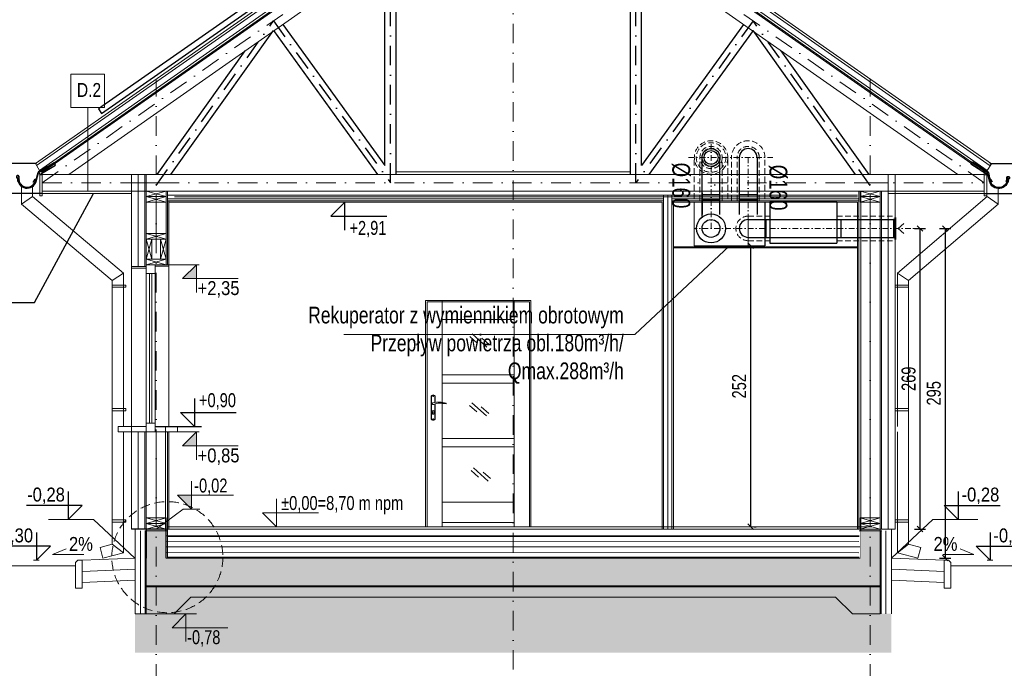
# Model space of a CAD drawing. Header units: inches. Extents: x 67073 to 287261, y -76160 to 48412.
# Tile 110 of 117: x 89901 to 90784, y -41883 to -41302. Entities that reach past the tile are written whole.
import ezdxf
from ezdxf.enums import TextEntityAlignment as Align
from ezdxf.lldxf.tags import DXFTag

# ---------------------------------------------------------------- set-up
doc = ezdxf.new("R2010")
doc.units = ezdxf.units.IN
doc.header["$MEASUREMENT"] = 0
for name, pattern in [('DASHDOT', [1, 0.5, -0.25, 0, -0.25]), ('DASHED', [0.75, 0.5, -0.25]), ('HIDDEN', [0.375, 0.25, -0.125]), ('PHANTOM', [12.7, 6.35, -1.27, 1.27, -1.27, 1.27, -1.27])]:
    doc.linetypes.add(name, pattern=pattern)
for name, color, linetype, lineweight in [('## 05 PODGRZEWACZ', 1, 'SOLID', 30), ('## 08 CENTRALA REKUP', 204, 'Continuous', 25), ('## 08 WENTYL IZOLACJA', 4, 'DASHED', 18), ('p-- ocieplenie-w.zew', 77, 'Continuous', 0), ('p-- przekrój-drew', 3, 'Continuous', 20), ('p--koty wyso-konstr', 1, 'Continuous', 9), ('p--osie konstr', 1, 'DASHDOT', 15), ('p--przekrój-cienki', 70, 'HIDDEN', 5), ('p--przekrój-okna', 131, 'Continuous', 0), ('p--płyta GK', 2, 'Continuous', 0), ('p--zero budynku', 1, 'Continuous', 9)]:
    doc.layers.add(name, color=color, linetype=linetype, lineweight=lineweight)
for name, color, linetype in [('## 08 czerpnia', 3, 'Continuous'), ('## 08 Nawiew', 1, 'Continuous'), ('## 08 Wywiew opis', 5, 'Continuous'), ('p-- ocieplenie w.wew.', 53, 'Continuous'), ('p--elewacja cienka', 251, 'Continuous'), ('p--koty wysok.', 7, 'Continuous'), ('p--opisy konstrukcji', 64, 'Continuous'), ('p--spadki terenu', 141, 'Continuous'), ('p--symbole ścian', 53, 'Continuous'), ('p--więźba-ukryta', 7, 'Continuous')]:
    doc.layers.add(name, color=color, linetype=linetype)
doc.styles.add('1-50', font='arial.ttf', dxfattribs={"width": 0.75, "height": 12.5})
doc.styles.get("Standard").update_dxf_attribs({"font": 'ARIAL.TTF', "width": 0.75})
doc.styles.add('STYL-1', font='Arial Narrow.ttf', dxfattribs={"width": 0.75})
doc.linetypes.add('BATTING', pattern='A,0.0001,-0.1,[134,ltypeshp.shx,S=0.1,R=0,X=-0.1,Y=0],-0.2,[134,ltypeshp.shx,S=0.1,R=180,X=0.1,Y=0],-0.1', length=0.4001)
doc.linetypes.add('LINIA17', pattern='A,1e-05,[146,RODZLIN.shx,S=0.03819,R=0,X=0,Y=-0.13482],-1.52796', length=1.52797)
tags = doc.linetypes.add('SOLID', pattern=[10, 10, 0]).pattern_tags.tags
tags[6:7] = [DXFTag(74, 4), DXFTag(75, 0), DXFTag(340, '0'), DXFTag(46, 0.0), DXFTag(50, 0.0), DXFTag(44, 0.0), DXFTag(45, 0.0)]
tags[4:5] = [DXFTag(74, 4), DXFTag(75, 0), DXFTag(340, '0'), DXFTag(46, 0.0), DXFTag(50, 0.0), DXFTag(44, 0.0), DXFTag(45, 0.0)]
doc.linetypes.add('Teren', pattern='A,1e-06,[1,GRUNT.shx,S=0.01,R=0,X=-0.0001,Y=0],-2', length=2.000001)
doc.dimstyles.new('1-50', dxfattribs={"dimtxt": 12.5, "dimasz": 5, "dimexe": 5, "dimexo": 5, "dimgap": 0.09, "dimtad": 0, "dimdsep": 46, "dimtxsty": '1-50', "dimblk": 'OBLIQUE', "dimcen": 0.09, "dimadec": 0, "dimazin": 0, "dimtfac": 1, "dimtdec": 4, "dimtix": 1, "dimtofl": 0, "dimtmove": 0, "dimatfit": 3, "dimldrblk": 'OBLIQUE', "dimfxl": 5, "dimfxlon": 1, "dimtvp": 0.8, "dimtolj": 1, "dimtzin": 0, "dimarcsym": 0})

# ---------------------------------------------------------------- blocks, each defined once
blk = doc.blocks.new('kota wykoń')
for p, q in [((0, 25), (0, 0)), ((0, 0), (-12.5, 12.5)), ((-12.5, 12.5), (37.5, 12.5))]:
    blk.add_line(p, q)
at = {"lineweight": 0}
blk.add_line((-2.5, 0), (2.5, 0), dxfattribs=at)
blk = doc.blocks.new('kota wys.-konstr.')
blk.add_hatch(color=256).paths.add_polyline_path([(0, 0), (0, 12.5), (-12.5, 12.5)])
for p, q in [((0, 25), (0, 0)), ((0, 0), (-12.5, 12.5)), ((-12.5, 12.5), (37.5, 12.5))]:
    blk.add_line(p, q)
at = {"lineweight": 0}
blk.add_line((-2.5, 0), (2.5, 0), dxfattribs=at)
blk = doc.blocks.new('rynna-45')
for p, q in [((-1.41, -1.32), (-11.79, -11.71)), ((-0.91, -1.82), (-1.41, -1.32)), ((-11.96, -12.39), (-11.96, -20.3)), ((-11.26, -20.3), (-11.26, -12.39)), ((-27.37, -21.82), (-28.05, -21.98))]:
    blk.add_line(p, q)
blk.add_lwpolyline([(-9.87, -13.4), (1.77, -1.77), (0, 0), (-1.32, -1.32), (-0.86, -1.78), (-11.15, -12.06)], close=True)
for points in [[(-25.96, -23.48), (-26.71, -22.03), (-27.29, -19.9, 0.048174), (-27.44, -19.76, 0.04778), (-27.61, -19.64, 0.061445), (-27.88, -19.54, 0.046774), (-28.23, -19.48, 0.062395), (-28.55, -19.51, 0.054375), (-28.9, -19.61, 0.084239), (-29.19, -19.8, 0.085036), (-29.41, -20.08, 0.101297), (-29.51, -20.44, 0.076993), (-29.48, -20.9, 0.05766), (-29.34, -21.29, 0.100713), (-29.16, -21.53, 0.059375), (-28.9, -21.71, 0.062153), (-28.6, -21.82, 0.022296), (-28.27, -21.88, 0.087626), (-27.16, -24.64, 0.087626)], [(-27.36, -20.29, 0.064523), (-27.39, -20.13, 0.095497), (-27.45, -20.03, 0.048174), (-27.57, -19.91, 0.04778), (-27.71, -19.82, 0.061445), (-27.93, -19.73, 0.046774), (-28.24, -19.68, 0.062395), (-28.52, -19.7, 0.054375), (-28.82, -19.79, 0.084239), (-29.06, -19.95, 0.085036), (-29.23, -20.17, 0.101297), (-29.31, -20.46, 0.076993), (-29.29, -20.85, 0.05766), (-29.16, -21.2, 0.100713), (-29.03, -21.37, 0.059375), (-28.8, -21.53, 0.062153), (-28.55, -21.62, 0.022296), (-28.24, -21.68, 0.044622), (-28.08, -21.69, 0.01753), (-27.83, -21.67, 0.028001), (-27.68, -21.65, 0.010456), (-27.62, -21.63, 0.061145), (-27.61, -21.63, 0.070187), (-27.6, -21.62, 0.023834), (-27.57, -21.6, 0.045803), (-27.53, -21.54, 0.11654), (-27.53, -21.51, 0.003679), (-27.52, -21.49, 0.000362), (-27.52, -21.34, 0.000966), (-27.52, -21.25, 0.000732), (-27.52, -21.13)], [(-13.76, -21.76, -0.126579), (-12.97, -18.87, -0.092779), (-12.67, -18.6, -0.008851), (-12.57, -18.54, -0.06923), (-12.5, -18.52, -0.078464), (-12.39, -18.51, -0.069961), (-12.28, -18.54, -0.062579), (-12.19, -18.58, -0.09361), (-12.12, -18.66, -0.080703), (-12.07, -18.77, -0.004766), (-12.06, -18.8), (-12.06, -20.29, -0.072114), (-12.45, -22.47)], [(-12.16, -20.29, 0.010987), (-12.15, -19.9, 0.020209), (-12.16, -19.69, 0.003793), (-12.21, -19.15, 0.012684), (-12.23, -18.99, 0.02716), (-12.26, -18.82, 0.080703), (-12.29, -18.77, 0.09361), (-12.31, -18.75, 0.062579), (-12.35, -18.72, 0.069961), (-12.41, -18.71, 0.078464), (-12.46, -18.71, 0.06923), (-12.47, -18.72, 0.008851), (-12.56, -18.77, 0.092779), (-12.82, -18.99, 0.08666), (-12.98, -19.3)]]:
    blk.add_lwpolyline(points, format="xyb")
for centre, radius, start, end in [((-10.76, -12.39), 1.2, 115, 180), ((-10.76, -12.39), 0.5, 115, 180), ((-19.76, -20.06), 8.5, 193.03158, 358.38358), ((-19.76, -20.06), 7.8, 193.03261, 358.23719), ((-19.76, -20.06), 7.6, 181.76281, 358.23719)]:
    blk.add_arc(centre, radius, start, end)
blk = doc.blocks.new('_OBLIQUE')
at = {"color": 0, "linetype": 'ByBlock', "lineweight": -2}
for p, q in [((-0.5, -0.5), (0.5, 0.5)), ((0, 0), (0, 0))]:
    blk.add_line(p, q, dxfattribs=at)
blk = doc.blocks.new('*D1734')
at = {"layer": '## 08 CENTRALA REKUP', "color": 0, "linetype": 'Continuous', "lineweight": -2}
for p, q in [((90725.71, -41488.91), (90735.71, -41488.91)), ((90730.71, -41488.91), (90730.71, -41784.31)), ((90725.71, -41784.31), (90735.71, -41784.31))]:
    blk.add_line(p, q, dxfattribs=at)
at = {"layer": 'Defpoints', "color": 0}
for p in [(90686.28, -41488.91), (90682.65, -41784.31), (90730.71, -41784.31)]:
    blk.add_point(p, dxfattribs=at)
at = {"layer": '## 08 CENTRALA REKUP', "color": 0, "lineweight": -2, "xscale": 5, "yscale": 5, "zscale": 5}
for p, rotation in [((90730.71, -41488.91), 90), ((90730.71, -41784.31), 270)]:
    blk.add_blockref('_OBLIQUE', p, dxfattribs=dict(at, rotation=rotation))
at = {"layer": '## 08 CENTRALA REKUP', "color": 0, "linetype": 'Continuous', "lineweight": 18, "insert": (90720.5, -41636.61), "char_height": 12.5, "attachment_point": 5, "rotation": 90, "style": '1-50'}
blk.add_mtext('\\A1;295', dxfattribs=at)
blk = doc.blocks.new('*D1735')
at = {"layer": '## 08 CENTRALA REKUP', "color": 0, "linetype": 'Continuous', "lineweight": -2}
for p, q in [((90703.15, -41488.9), (90713.15, -41488.9)), ((90708.15, -41758.31), (90708.15, -41488.9)), ((90703.15, -41758.31), (90713.15, -41758.31))]:
    blk.add_line(p, q, dxfattribs=at)
at = {"layer": 'Defpoints', "color": 0}
for p in [(90686.98, -41488.9), (90708.15, -41488.9), (90663.53, -41758.31)]:
    blk.add_point(p, dxfattribs=at)
at = {"layer": '## 08 CENTRALA REKUP', "color": 0, "lineweight": -2, "xscale": 5, "yscale": 5, "zscale": 5}
for p, rotation in [((90708.15, -41488.9), 90), ((90708.15, -41758.31), 270)]:
    blk.add_blockref('_OBLIQUE', p, dxfattribs=dict(at, rotation=rotation))
at = {"layer": '## 08 CENTRALA REKUP', "color": 0, "linetype": 'Continuous', "lineweight": 18, "insert": (90697.94, -41623.61), "char_height": 12.5, "attachment_point": 5, "rotation": 90, "style": '1-50'}
blk.add_mtext('\\A1;269', dxfattribs=at)
blk = doc.blocks.new('*D1736')
at = {"layer": '## 08 CENTRALA REKUP', "color": 0, "linetype": 'Continuous', "lineweight": -2}
for p, q in [((90556.27, -41504.31), (90556.27, -41756.31)), ((90559.1, -41504.31), (90561.27, -41504.31)), ((90559.1, -41756.31), (90561.27, -41756.31))]:
    blk.add_line(p, q, dxfattribs=at)
at = {"layer": 'Defpoints', "color": 0}
for p in [(90554.1, -41504.31), (90554.1, -41756.31), (90556.27, -41756.31)]:
    blk.add_point(p, dxfattribs=at)
at = {"layer": '## 08 CENTRALA REKUP', "color": 0, "lineweight": -2, "xscale": 5, "yscale": 5, "zscale": 5}
for p, rotation in [((90556.27, -41504.31), 90), ((90556.27, -41756.31), 270)]:
    blk.add_blockref('_OBLIQUE', p, dxfattribs=dict(at, rotation=rotation))
at = {"layer": '## 08 CENTRALA REKUP', "color": 0, "linetype": 'Continuous', "lineweight": 18, "insert": (90546.06, -41630.31), "char_height": 12.5, "attachment_point": 5, "rotation": 90, "style": '1-50'}
blk.add_mtext('\\A1;252', dxfattribs=at)

msp = doc.modelspace()

# ---------------------------------------------------------------- hatches: boundary and pattern name
at = {"linetype": 'Continuous', "lineweight": 5}
h = msp.add_hatch(dxfattribs=at)
h.set_pattern_fill('02-TYNK ZAPRAWA', color=251, scale=10, style=0)
h.set_pattern_definition([(10, (40762.26, -25114.637), (-0.285407, 30.412473), [0, -10]), (12, (40765.26, -25119.637), (-3.302908, 29.968163), [0, -10]), (-3, (40758.26, -25121.637), (6.563226, 29.697206), [0, -15]), (-82, (40759.26, -25120.137), (41.559146, -8.29683), [0, -5]), (23, (40758.26, -25121.137), (6.688163, 35.429768), [0, -8]), (58, (40756.26, -25123.637), (37.630472, -5.826453), [0, -6]), (79, (40756.26, -25117.637), (-36.947797, 14.31294), [0, -9]), (40, (40762.26, -25114.637), (-28.30916, 41.51616), [0, -10]), (92, (40765.26, -25119.637), (-40.080332, 1.602193), [0, -10]), (-43, (40758.26, -25121.64), (51.39665, 47.78477), [0, -15]), (-12, (40759.26, -25120.137), (19.931417, 26.433664), [0, -5]), (63, (40758.26, -25121.137), (-16.75938, 30.985855), [0, -9]), (6, (40756.261, -25123.637), (15.492735, -3.9019435), [0, -6]), (138, (40756.26, -25117.637), (-37.989413, -31.73018), [0, -43]), (82, (40762.26, -25114.637), (-29.012177, 9.126533), [1, -10]), (-12, (40765.26, -25119.637), (9.171794, 28.720693), [1, -10]), (37, (40758.26, -25121.637), (-14.061273, 26.96814), [1, -15]), (-102, (40759.26, -25120.137), (36.21514, -22.010534), [1, -5]), (103, (40758.26, -25121.137), (-33.730123, 12.73887), [1, -8]), (-19, (40756.26, -25123.637), (2.787893, -37.976672), [1, -6]), (9, (40756.26, -25117.637), (0.812874, 39.614887), [1, -9]), (-92, (40762.26, -25114.637), (49.795044, -6.74193), [1, -10]), (-62, (40765.26, -25119.637), (36.726318, 16.13002), [1, -10]), (143, (40758.26, -25121.64), (-46.12023, -52.89541), [1, -15]), (112, (40759.26, -25120.137), (-33.060008, 1.742376), [1, -5]), (-53, (40758.26, -25121.137), (35.19673, 1.479925), [1, -9]), (126, (40756.261, -25123.637), (-4.3671853, 15.3680738), [1, -6]), (38, (40756.26, -25117.637), (-24.651337, 42.922157), [1, -43]), (82, (40762.36, -25114.637), (-29.012177, 9.126533), [1, -10]), (-12, (40765.36, -25119.637), (9.171794, 28.720693), [1, -10]), (37, (40758.36, -25121.637), (-14.061273, 26.96814), [1, -15]), (-102, (40759.36, -25120.137), (36.21514, -22.010534), [1, -5]), (103, (40758.36, -25121.137), (-33.730123, 12.73887), [1, -8]), (-19, (40756.16, -25123.637), (2.787893, -37.976672), [1, -6]), (9, (40756.16, -25117.637), (0.812874, 39.614887), [1, -9]), (-92, (40762.36, -25114.637), (49.795044, -6.74193), [1, -10]), (-62, (40765.36, -25119.637), (36.726318, 16.13002), [1, -10]), (143, (40758.36, -25121.64), (-46.12023, -52.89541), [1, -15]), (112, (40759.36, -25120.137), (-33.060008, 1.742376), [1, -5]), (-53, (40758.36, -25121.137), (35.19673, 1.479925), [1, -9]), (126, (40756.161, -25123.637), (-4.3671853, 15.3680738), [1, -6]), (38, (40756.16, -25117.637), (-24.651337, 42.922157), [1, -43])])
h.paths.add_polyline_path([(90632.528, -41819.314), (90647.528, -41834.314), (90682.528, -41834.314), (90682.528, -41869.314), (90004.529, -41869.314), (90004.529, -41834.314), (90039.528, -41834.314), (90054.528, -41819.314)])
at = {"layer": 'p--przekrój-cienki'}
h = msp.add_hatch(dxfattribs=at)
h.set_pattern_fill('ANSI33', color=251, scale=30, style=0)
h.set_pattern_definition([(45, (15460.756, -12237.376), (-5.30330086, 5.30330086), []), (45, (15466.059, -12237.376), (-5.30330086, 5.30330086), [3.75, -1.875])])
h.paths.add_polyline_path([(90032.529, -41784.314), (90032.529, -41758.314), (90014.529, -41758.314), (90014.529, -41809.314), (90672.529, -41809.314), (90672.529, -41758.314), (90654.529, -41758.314), (90654.529, -41784.314)])
at = {"layer": 'p--przekrój-cienki', "linetype": 'Continuous', "lineweight": 5}
h = msp.add_hatch(dxfattribs=at)
h.set_pattern_fill('03-BETON', color=251, scale=10, style=0)
h.set_pattern_definition([(135, (40833.8547, -24769.348), (-5.30330086, -1.76776695), [1.5, -2, 1.5])])
edge = h.paths.add_edge_path()
edge.add_line((90054.529, -41819.314), (90632.529, -41819.314))
edge.add_line((90672.529, -41834.314), (90647.529, -41834.314))
edge.add_line((90647.529, -41834.314), (90632.529, -41819.314))
edge.add_line((90039.529, -41834.314), (90014.529, -41834.314))
edge.add_line((90014.529, -41834.314), (90014.529, -41809.314))
edge.add_line((90014.529, -41809.314), (90672.529, -41809.314))
edge.add_line((90672.529, -41809.314), (90672.529, -41834.314))
edge.add_line((90672.529, -41834.314), (90647.529, -41834.314))
edge.add_line((90014.529, -41834.314), (90039.529, -41834.314))
edge.add_line((90039.529, -41834.314), (90054.529, -41819.314))

# ---------------------------------------------------------------- linework, layer by layer
at = {"layer": '## 05 PODGRZEWACZ', "lineweight": 15}
for p in [(90537.254, -41504.314), (90191.684, -41583.766)]:
    msp.add_line(p, (90452.624, -41583.766), dxfattribs=at)
at = {"layer": '## 08 CENTRALA REKUP', "color": 5, "linetype": 'Continuous', "lineweight": 30}
for p, q in [((90546.105, -41425.23), (90546.105, -41476.314)), ((90562.105, -41425.23), (90562.105, -41476.314)), ((90546.105, -41458.314), (90562.105, -41458.314)), ((90546.105, -41462.814), (90562.105, -41462.814))]:
    msp.add_line(p, q, dxfattribs=at)
at = {"layer": '## 08 CENTRALA REKUP', "linetype": 'Continuous', "lineweight": 18}
for p, q in [((90524.156, -41449.27), (90524.156, -41450.62)), ((90505.604, -41465.314), (90505.604, -41504.314)), ((90568.904, -41465.314), (90505.604, -41465.314)), ((90568.904, -41465.314), (90568.904, -41477.904)), ((90554.104, -41488.814), (90554.104, -41476.314)), ((90554.104, -41476.314), (90554.104, -41504.314)), ((90568.904, -41504.314), (90505.604, -41504.314)), ((90568.904, -41499.902), (90568.904, -41504.314)), ((90505.604, -41505.314), (90487.079, -41505.314)), ((90487.079, -41505.314), (90652.079, -41505.314)), ((90487.079, -41505.326), (90652.079, -41505.326)), ((90487.079, -41506.326), (90652.079, -41506.326))]:
    msp.add_line(p, q, dxfattribs=at)
at = {"layer": '## 08 CENTRALA REKUP', "linetype": 'ByBlock', "lineweight": 20}
msp.add_line((90652.082, -41623.496), (90652.077, -41683.996), dxfattribs=at)
at = {"layer": '## 08 CENTRALA REKUP', "color": 5, "linetype": 'Continuous', "lineweight": 30}
msp.add_arc((90554.105, -41425.23), 8, 0, 180, dxfattribs=at)
at = {"layer": '## 08 czerpnia', "color": 202, "linetype": 'DASHDOT', "lineweight": 15, "ltscale": 10}
msp.add_line((90520.854, -41478.529), (90520.854, -41457.029), dxfattribs=at)
at = {"layer": '## 08 czerpnia', "color": 202, "lineweight": 30}
for p, q in [((90573.604, -41464.904), (90573.604, -41501.902)), ((90573.604, -41464.904), (90633.604, -41464.904)), ((90633.604, -41464.904), (90633.604, -41501.904)), ((90554.104, -41480.904), (90637.104, -41480.904)), ((90570.104, -41496.902), (90570.104, -41480.904)), ((90637.104, -41480.904), (90637.104, -41496.905)), ((90637.104, -41480.904), (90685.229, -41480.904)), ((90684.284, -41480.868), (90684.284, -41496.936)), ((90685.458, -41480.876), (90684.284, -41480.876)), ((90685.229, -41480.868), (90685.229, -41496.936)), ((90685.458, -41479.126), (90685.458, -41498.686)), ((90685.458, -41479.126), (90686.284, -41479.126)), ((90686.284, -41479.126), (90686.284, -41498.686)), ((90554.104, -41496.902), (90637.104, -41496.905)), ((90573.604, -41501.902), (90633.604, -41501.904)), ((90573.604, -41501.902), (90633.604, -41501.904)), ((90637.104, -41496.905), (90685.229, -41496.905)), ((90685.458, -41496.936), (90684.284, -41496.936)), ((90685.458, -41498.686), (90686.284, -41498.686))]:
    msp.add_line(p, q, dxfattribs=at)
at = {"layer": '## 08 czerpnia', "color": 202, "linetype": 'Continuous', "lineweight": 5}
for q in [(90693.499, -41484.381), (90693.499, -41493.421)]:
    msp.add_line((90688.477, -41488.901), q, dxfattribs=at)
at = {"layer": '## 08 czerpnia', "lineweight": 30}
for radius in [13, 8]:
    msp.add_circle((90520.854, -41488.814), radius, dxfattribs=at)
at = {"layer": '## 08 czerpnia', "color": 202, "lineweight": 30}
msp.add_arc((90554.104, -41488.814), 8, 90, 270, dxfattribs=at)
at = {"layer": '## 08 Nawiew', "color": 250, "linetype": 'DASHDOT', "lineweight": 15, "ltscale": 10}
for p, q in [((90520.854, -41488.814), (90520.854, -41412.089)), ((90576.318, -41425.23), (90499.811, -41425.23)), ((90554.105, -41425.23), (90554.105, -41479.529)), ((90568.904, -41488.814), (90505.604, -41488.814)), ((90573.604, -41488.902), (90712.272, -41488.902))]:
    msp.add_line(p, q, dxfattribs=at)
at = {"layer": '## 08 Nawiew', "lineweight": 30}
for p, q in [((90512.854, -41478.029), (90512.854, -41425.23)), ((90528.854, -41476.314), (90528.854, -41425.23)), ((90512.854, -41457.029), (90512.854, -41476.314)), ((90512.854, -41458.314), (90528.854, -41458.314)), ((90512.854, -41462.814), (90528.854, -41462.814))]:
    msp.add_line(p, q, dxfattribs=at)
at = {"layer": '## 08 Nawiew', "color": 1, "linetype": 'DASHDOT', "lineweight": 15, "ltscale": 10}
msp.add_lwpolyline([(90520.854, -41477.029), (90520.854, -41477.529)], dxfattribs=at)
at = {"layer": '## 08 Nawiew', "lineweight": 30}
for radius in [8, 6.25]:
    msp.add_circle((90520.854, -41425.23), radius, dxfattribs=at)
at = {"layer": '## 08 WENTYL IZOLACJA', "color": 4, "lineweight": 5, "ltscale": 10}
for p, q in [((90505.854, -41462.264), (90505.854, -41425.23)), ((90535.854, -41462.264), (90535.854, -41425.23)), ((90539.105, -41464.064), (90539.105, -41425.23)), ((90569.105, -41462.264), (90569.105, -41425.23)), ((90554.104, -41477.904), (90573.604, -41477.904)), ((90633.604, -41477.904), (90685.229, -41477.904)), ((90554.104, -41499.902), (90573.604, -41499.902)), ((90633.604, -41499.905), (90685.229, -41499.905))]:
    msp.add_line(p, q, dxfattribs=at)
at = {"layer": '## 08 WENTYL IZOLACJA', "color": 6, "lineweight": 5, "ltscale": 10}
for p, q in [((90510.854, -41464.064), (90510.854, -41425.23)), ((90530.854, -41464.064), (90530.854, -41425.23)), ((90544.105, -41464.064), (90544.105, -41425.23)), ((90564.105, -41464.064), (90564.105, -41425.23))]:
    msp.add_line(p, q, dxfattribs=at)
at = {"layer": '## 08 WENTYL IZOLACJA', "color": 4, "lineweight": 5, "ltscale": 10}
for radius in [15, 13.25]:
    msp.add_circle((90520.854, -41425.23), radius, dxfattribs=at)
at = {"layer": '## 08 WENTYL IZOLACJA', "color": 6, "lineweight": 5, "ltscale": 10}
for radius in [10, 8.25]:
    msp.add_circle((90520.854, -41425.23), radius, dxfattribs=at)
at = {"layer": '## 08 WENTYL IZOLACJA', "color": 4, "lineweight": 5, "ltscale": 10}
for centre, radius, start, end in [((90554.105, -41425.23), 15, 0, 180), ((90554.104, -41488.814), 11, 90, 270)]:
    msp.add_arc(centre, radius, start, end, dxfattribs=at)
at = {"layer": '## 08 WENTYL IZOLACJA', "color": 6, "lineweight": 5, "ltscale": 10}
msp.add_arc((90554.105, -41425.23), 10, 0, 180, dxfattribs=at)
at = {"color": 192, "lineweight": 25}
for p, q in [((90568.904, -41465.314), (90568.904, -41504.314)), ((90568.904, -41465.314), (90568.904, -41477.904)), ((90568.904, -41499.902), (90568.904, -41504.314))]:
    msp.add_line(p, q, dxfattribs=at)
at = {"color": 251}
msp.add_line((90014.529, -41758.314), (90001.279, -41758.314), dxfattribs=at)
at = {"color": 251, "linetype": 'Continuous', "lineweight": 5}
msp.add_line((90014.529, -41809.314), (90091.135, -41809.314), dxfattribs=at)
at = {"color": 251, "linetype": 'Continuous'}
msp.add_lwpolyline([(89974.642, -41385.698), (90122.09, -41282.455), (90119.222, -41278.359), (89971.774, -41381.603)], close=True, dxfattribs=at)
at = {"color": 251, "linetype": 'HIDDEN', "lineweight": 0, "ltscale": 35}
msp.add_circle((90033.529, -41783.57), 49.788, dxfattribs=at)
at = {"layer": 'p-- ocieplenie w.wew.', "color": 251, "linetype": 'BATTING', "lineweight": 0, "ltscale": 2}
for p, q in [((90482.079, -41459.064), (90482.079, -41758.314)), ((90023.529, -41493.314), (90023.529, -41465.064)), ((90663.529, -41748.314), (90663.529, -41465.314)), ((90023.529, -41748.314), (90023.529, -41671.314))]:
    msp.add_line(p, q, dxfattribs=at)
at = {"layer": 'p-- ocieplenie-w.zew', "color": 251, "linetype": 'BATTING', "ltscale": 2}
for p, q in [((90007.329, -41523.064), (90007.329, -41440.314)), ((90679.729, -41440.314), (90679.729, -41758.314)), ((90007.329, -41671.314), (90007.329, -41758.314))]:
    msp.add_line(p, q, dxfattribs=at)
at = {"layer": 'p-- przekrój-drew', "color": 251, "linetype": 'LINIA17', "lineweight": 0, "ltscale": 2}
for p, q in [((89920.001, -41438.367), (90343.529, -41141.809)), ((90767.058, -41438.367), (90343.529, -41141.809)), ((90655.136, -41759.866), (90655.136, -41455.314)), ((90039.979, -41460.399), (90652.079, -41460.399)), ((90031.923, -41759.866), (90031.923, -41666.314)), ((90013.753, -41759.866), (90013.753, -41834.314)), ((90033.529, -41758.314), (90033.529, -41784.314)), ((90673.306, -41759.866), (90673.306, -41834.314)), ((90033.529, -41765.13), (90653.529, -41765.13)), ((90033.529, -41783.57), (90653.529, -41783.57)), ((90014.529, -41810.164), (90672.529, -41810.164))]:
    msp.add_line(p, q, dxfattribs=at)
at = {"layer": 'p-- przekrój-drew', "color": 251, "ltscale": 2}
for p, q in [((89921.329, -41438.658), (90343.529, -41143.03)), ((90765.729, -41438.658), (90343.529, -41143.03)), ((89945.116, -41440.314), (90343.529, -41161.342)), ((90741.942, -41440.314), (90343.529, -41161.342)), ((89921.329, -41455.314), (89921.329, -41438.658)), ((89921.329, -41440.314), (90765.729, -41440.314)), ((90001.329, -41524.314), (90001.329, -41440.314)), ((90013.329, -41523.064), (90013.329, -41440.314)), ((90014.529, -41495.014), (90014.529, -41440.314)), ((90685.729, -41440.314), (90685.729, -41758.314)), ((90765.729, -41455.314), (90765.729, -41438.658)), ((89921.329, -41455.314), (90765.729, -41455.314)), ((90014.529, -41521.314), (90014.529, -41455.314)), ((90014.529, -41455.314), (90032.529, -41460.314)), ((90032.529, -41455.314), (90014.529, -41460.314)), ((90014.529, -41460.314), (90032.529, -41465.314)), ((90032.529, -41460.314), (90014.529, -41465.314)), ((90032.529, -41513.314), (90032.529, -41455.314)), ((90478.329, -41459.064), (90478.329, -41758.314)), ((90485.829, -41459.064), (90485.829, -41758.314)), ((90672.529, -41455.314), (90654.529, -41460.314)), ((90654.529, -41455.314), (90672.529, -41460.314)), ((90672.529, -41460.314), (90654.529, -41465.314)), ((90654.529, -41460.314), (90672.529, -41465.314)), ((90672.529, -41809.314), (90672.529, -41455.314)), ((90673.729, -41455.314), (90673.729, -41758.314)), ((90014.529, -41493.314), (90032.529, -41498.314)), ((90032.529, -41493.314), (90014.529, -41498.314)), ((90019.529, -41498.314), (90014.529, -41516.314)), ((90019.529, -41516.314), (90014.529, -41498.314)), ((90027.529, -41498.314), (90032.529, -41516.314)), ((90027.529, -41516.314), (90032.529, -41498.314)), ((90014.529, -41516.314), (90032.529, -41521.314)), ((90032.529, -41516.314), (90014.529, -41521.314)), ((90001.329, -41523.064), (90014.529, -41523.064)), ((90001.329, -41524.314), (90014.529, -41524.314)), ((90001.329, -41671.314), (90001.329, -41758.314)), ((90013.329, -41671.314), (90013.329, -41758.314)), ((90014.529, -41809.314), (90014.529, -41671.314)), ((90032.529, -41748.314), (90014.529, -41753.314)), ((90014.529, -41748.314), (90032.529, -41753.314)), ((90654.529, -41748.314), (90672.529, -41753.314)), ((90672.529, -41748.314), (90654.529, -41753.314)), ((90032.529, -41753.314), (90014.529, -41758.314)), ((90014.529, -41753.314), (90032.529, -41758.314)), ((90654.529, -41753.314), (90672.529, -41758.314)), ((90672.529, -41753.314), (90654.529, -41758.314)), ((90685.729, -41758.314), (90672.529, -41758.314)), ((90014.529, -41834.314), (90014.529, -41764.314)), ((90032.529, -41764.314), (90653.529, -41764.314)), ((90032.529, -41784.314), (90654.529, -41784.314)), ((90014.529, -41809.314), (90672.529, -41809.314)), ((90014.529, -41809.314), (90654.529, -41809.314))]:
    msp.add_line(p, q, dxfattribs=at)
at = {"layer": 'p-- przekrój-drew', "color": 251, "linetype": 'BATTING', "lineweight": 0, "ltscale": 2}
for p, q in [((90037.953, -41447.814), (90007.329, -41447.814)), ((90649.105, -41447.814), (90679.729, -41447.814)), ((90033.779, -41455.314), (90652.079, -41455.314)), ((90009.529, -41759.866), (90009.529, -41834.314)), ((90677.529, -41759.866), (90677.529, -41834.314)), ((90032.529, -41769.252), (90653.279, -41769.6)), ((90032.529, -41779.314), (90653.279, -41779.661))]:
    msp.add_line(p, q, dxfattribs=at)
at = {"layer": 'p-- przekrój-drew', "color": 251, "lineweight": 30, "ltscale": 2}
for p, q in [((90032.529, -41758.314), (90014.529, -41758.314)), ((90014.529, -41758.314), (90014.529, -41784.314)), ((90032.529, -41784.314), (90032.529, -41758.314))]:
    msp.add_line(p, q, dxfattribs=at)
at = {"layer": 'p-- przekrój-drew', "color": 251, "ltscale": 35}
for points in [[(90014.529, -41460.314), (90032.529, -41460.314), (90032.529, -41455.314), (90014.529, -41455.314)], [(90014.529, -41465.314), (90032.529, -41465.314), (90032.529, -41460.314), (90014.529, -41460.314)], [(90672.529, -41460.314), (90654.529, -41460.314), (90654.529, -41455.314), (90672.529, -41455.314)], [(90672.529, -41465.314), (90654.529, -41465.314), (90654.529, -41460.314), (90672.529, -41460.314)], [(90014.529, -41498.314), (90032.529, -41498.314), (90032.529, -41493.314), (90014.529, -41493.314)], [(90014.529, -41498.314), (90014.529, -41516.314), (90019.529, -41516.314), (90019.529, -41498.314)], [(90032.529, -41498.314), (90032.529, -41516.314), (90027.529, -41516.314), (90027.529, -41498.314)], [(90014.529, -41521.314), (90032.529, -41521.314), (90032.529, -41516.314), (90014.529, -41516.314)], [(90014.529, -41753.314), (90032.529, -41753.314), (90032.529, -41748.314), (90014.529, -41748.314)], [(90672.529, -41753.314), (90654.529, -41753.314), (90654.529, -41748.314), (90672.529, -41748.314)], [(90014.529, -41758.314), (90032.529, -41758.314), (90032.529, -41753.314), (90014.529, -41753.314)], [(90672.529, -41758.314), (90654.529, -41758.314), (90654.529, -41753.314), (90672.529, -41753.314)]]:
    msp.add_lwpolyline(points, close=True, dxfattribs=at)
at = {"layer": 'p-- przekrój-drew', "color": 251, "linetype": 'LINIA17', "lineweight": 0, "ltscale": 5}
for points in [[(90033.529, -41759.866), (90013.279, -41759.866)], [(90653.529, -41759.866), (90673.779, -41759.866)]]:
    msp.add_lwpolyline(points, dxfattribs=at)
at = {"layer": 'p-- przekrój-drew', "color": 251, "lineweight": 35, "const_width": 0.5}
msp.add_lwpolyline([(90032.529, -41784.314), (90032.529, -41758.314), (90014.529, -41758.314), (90014.529, -41809.314), (90672.529, -41809.314), (90672.529, -41758.314), (90654.529, -41758.314), (90654.529, -41784.314)], close=True, dxfattribs=at)
at = {"layer": 'p--elewacja cienka', "color": 251, "lineweight": 5}
for p, q in [((89902.793, -41467.034), (89902.793, -41451.399)), ((89912.793, -41460.275), (89912.793, -41451.399)), ((90778.265, -41467.034), (90778.265, -41451.399)), ((89912.793, -41460.275), (89902.793, -41467.034)), ((89994.179, -41528.847), (89912.793, -41460.275)), ((90687.879, -41528.847), (90768.265, -41460.275)), ((90768.265, -41460.275), (90778.265, -41467.034)), ((89984.179, -41535.606), (89902.793, -41467.034)), ((90697.879, -41535.606), (90778.265, -41467.034)), ((89984.179, -41535.606), (89994.179, -41528.847)), ((89994.179, -41666.314), (89994.179, -41528.847)), ((90001.329, -41524.314), (90001.329, -41671.314)), ((90034.979, -41666.314), (90034.979, -41522.564)), ((89984.179, -41771.934), (89984.179, -41535.606)), ((90344.38, -41554.614), (90279.979, -41554.614)), ((90306.726, -41583.42), (90319.921, -41595.175)), ((90304.73, -41585.66), (90311.328, -41591.538)), ((90315.319, -41587.058), (90321.916, -41592.935)), ((90269.979, -41639.864), (90269.979, -41659.064)), ((90270.179, -41659.064), (90270.179, -41639.864)), ((90273.379, -41639.864), (90273.379, -41644.748)), ((90273.579, -41639.864), (90273.579, -41644.718)), ((90306.342, -41645.219), (90319.537, -41656.974)), ((90271.279, -41654.914), (90271.279, -41653.651)), ((90272.279, -41654.914), (90272.279, -41653.651)), ((90273.379, -41646.21), (90273.379, -41659.064)), ((90273.579, -41646.153), (90273.579, -41659.064)), ((90304.347, -41647.459), (90310.944, -41653.336)), ((90314.935, -41648.856), (90321.532, -41654.734)), ((89994.179, -41779.608), (89994.179, -41671.314)), ((90305.882, -41705.803), (90312.479, -41711.681)), ((90307.878, -41703.563), (90321.072, -41715.318)), ((90316.471, -41707.201), (90323.068, -41713.078)), ((89984.179, -41771.934), (89973.209, -41774.874)), ((89973.209, -41774.874), (89975.797, -41784.533)), ((89984.179, -41771.934), (89994.179, -41779.608)), ((90697.879, -41771.934), (90687.879, -41779.608)), ((90697.879, -41771.934), (90708.849, -41774.874)), ((90708.849, -41774.874), (90706.261, -41784.533)), ((89994.179, -41779.608), (89975.797, -41784.533)), ((90687.879, -41779.608), (90706.261, -41784.533))]:
    msp.add_line(p, q, dxfattribs=at)
at = {"layer": 'p--elewacja cienka', "lineweight": 5}
for p, q in [((90697.879, -41535.606), (90687.879, -41528.847)), ((90687.879, -41666.314), (90687.879, -41528.847)), ((90697.879, -41771.934), (90697.879, -41535.606)), ((90687.879, -41779.608), (90687.879, -41671.314))]:
    msp.add_line(p, q, dxfattribs=at)
at = {"layer": 'p--elewacja cienka', "color": 251, "lineweight": 5}
for points in [[(89984.179, -41539.577), (89996.179, -41539.577), (89996.179, -41541.577), (89984.179, -41541.577)], [(90279.979, -41756.314), (90279.979, -41553.314), (90264.979, -41553.314), (90264.979, -41756.314)], [(90344.379, -41553.314), (90279.979, -41553.314), (90279.979, -41570.314), (90344.379, -41570.314)], [(90344.379, -41756.314), (90344.379, -41553.314), (90359.379, -41553.314), (90359.379, -41756.314)], [(90344.379, -41619.964), (90279.979, -41619.964), (90279.979, -41627.464), (90344.379, -41627.464)], [(89984.179, -41650.229), (89996.179, -41650.229), (89996.179, -41652.229), (89984.179, -41652.229)], [(90344.379, -41677.114), (90279.979, -41677.114), (90279.979, -41684.614), (90344.379, -41684.614)], [(90344.379, -41734.314), (90279.979, -41734.314), (90279.979, -41756.314), (90344.379, -41756.314)], [(89984.179, -41750.229), (89996.179, -41750.229), (89996.179, -41752.229), (89984.179, -41752.229)], [(90697.879, -41750.229), (90685.879, -41750.229), (90685.879, -41752.229), (90697.879, -41752.229)], [(90344.379, -41756.314), (90279.979, -41756.314), (90279.979, -41752.536), (90344.379, -41752.536)]]:
    msp.add_lwpolyline(points, close=True, dxfattribs=at)
at = {"layer": 'p--elewacja cienka', "lineweight": 5}
for points in [[(90697.879, -41539.577), (90685.879, -41539.577), (90685.879, -41541.577), (90697.879, -41541.577)], [(90697.879, -41650.229), (90685.879, -41650.229), (90685.879, -41652.229), (90697.879, -41652.229)]]:
    msp.add_lwpolyline(points, close=True, dxfattribs=at)
at = {"layer": 'p--elewacja cienka', "color": 251, "lineweight": 5}
for points in [[(90266.279, -41756.314), (90266.279, -41554.614), (90279.979, -41554.614)], [(90358.079, -41756.314), (90358.079, -41554.614), (90344.379, -41554.614)]]:
    msp.add_lwpolyline(points, dxfattribs=at)
for centre in [(90271.779, -41639.164), (90271.779, -41659.764)]:
    msp.add_circle(centre, 0.3, dxfattribs=at)
for centre, radius, start, end in [((90271.779, -41639.864), 1.8, 0, 180), ((90271.779, -41639.864), 1.6, 0, 180), ((90271.779, -41645.914), 0.85, 90, 311.711047), ((90276.579, -41665.204), 20.704, 71.118827, 103.40488), ((90278.323, -41663.091), 17.59, 73.635012, 109.869766), ((90283.138, -41645.914), 0.332, 295.217939, 64.782061), ((90271.779, -41652.964), 0.85, 306.031879, 233.968121), ((90271.779, -41659.064), 1.8, 180, 0), ((90271.779, -41659.064), 1.6, 180, 0), ((90271.779, -41654.914), 0.5, 180, 0)]:
    msp.add_arc(centre, radius, start, end, dxfattribs=at)
at = {"layer": 'p--koty wyso-konstr', "color": 251}
for p, q in [((90014.529, -41521.314), (90059.797, -41521.314)), ((89996.179, -41671.314), (90059.797, -41671.314)), ((90014.529, -41671.314), (90059.797, -41671.314))]:
    msp.add_line(p, q, dxfattribs=at)
at = {"layer": 'p--koty wyso-konstr', "color": 251, "linetype": 'Continuous', "lineweight": 5}
msp.add_line((90039.529, -41834.314), (90059.671, -41834.314), dxfattribs=at)
msp.add_lwpolyline([(90023.529, -41758.314), (90047.839, -41740.468), (90062.584, -41740.468)], dxfattribs=at)
at = {"layer": 'p--koty wysok.', "color": 251}
for p, q in [((89916.329, -41430.493), (89875.875, -41430.493)), ((90770.729, -41430.493), (90811.183, -41430.493)), ((89921.329, -41457.514), (89880.875, -41457.514)), ((90765.729, -41457.514), (90806.183, -41457.514)), ((90023.529, -41666.314), (90063.983, -41666.314))]:
    msp.add_line(p, q, dxfattribs=at)
at = {"layer": 'p--koty wysok.', "color": 251, "linetype": 'Continuous', "lineweight": 5}
for p, q in [((89967.356, -41749.693), (89927.006, -41749.693)), ((90004.404, -41784.314), (89967.356, -41749.693)), ((90682.654, -41784.314), (90719.702, -41749.693)), ((90719.702, -41749.693), (90760.052, -41749.693))]:
    msp.add_line(p, q, dxfattribs=at)
at = {"layer": 'p--opisy konstrukcji', "color": 251}
msp.add_lwpolyline([(89842.03, -41555.278), (89914.412, -41555.278), (89967.329, -41457.514)], dxfattribs=at)
at = {"layer": 'p--osie konstr', "color": 251, "linetype": 'DASHDOT', "ltscale": 35}
for p, q in [((90343.529, -41954.592), (90343.529, -41106.824)), ((89921.329, -41447.814), (90343.529, -41152.186)), ((90765.729, -41447.814), (90343.529, -41152.186)), ((90023.529, -41897.112), (90023.529, -41354.643)), ((90663.529, -41897.112), (90663.529, -41354.643)), ((89921.329, -41447.814), (90765.729, -41447.814))]:
    msp.add_line(p, q, dxfattribs=at)
at = {"layer": 'p--przekrój-cienki', "color": 251, "linetype": 'Continuous', "ltscale": 35}
for p, q in [((89915.34, -41430.643), (90343.529, -41130.822)), ((89916.344, -41432.382), (90343.529, -41133.264)), ((90772.22, -41430.995), (90343.529, -41130.822)), ((90771.073, -41432.633), (90343.529, -41133.264)), ((89918.854, -41436.729), (90343.529, -41139.368)), ((90768.205, -41436.729), (90343.529, -41139.368)), ((89915.354, -41430.667), (89918.854, -41436.729)), ((90768.205, -41436.729), (90772.22, -41430.995)), ((89921.329, -41457.514), (90001.329, -41457.514)), ((90033.779, -41459.064), (90652.079, -41459.064)), ((90765.729, -41457.514), (90679.729, -41457.514)), ((90477.079, -41465.314), (90477.079, -41758.314)), ((90487.079, -41465.314), (90487.079, -41758.314)), ((90487.079, -41465.314), (90652.079, -41465.314)), ((90004.529, -41758.314), (90004.529, -41834.314)), ((90032.529, -41758.314), (90672.529, -41758.314)), ((90033.779, -41756.314), (90664.529, -41756.314)), ((90682.529, -41758.314), (90682.529, -41834.314)), ((90032.529, -41774.314), (90654.529, -41774.314)), ((90004.529, -41784.314), (89957.279, -41786.314)), ((90682.529, -41784.314), (90729.729, -41786.314)), ((90004.597, -41794.313), (89957.347, -41796.313)), ((90682.461, -41794.313), (90729.661, -41796.313)), ((90004.529, -41804.314), (89957.279, -41806.314)), ((90682.529, -41804.314), (90729.729, -41806.314)), ((90054.529, -41819.314), (90632.529, -41819.314)), ((90004.529, -41834.314), (90014.529, -41834.314))]:
    msp.add_line(p, q, dxfattribs=at)
at = {"layer": 'p--przekrój-cienki', "color": 251, "linetype": 'Teren', "ltscale": 35}
msp.add_line((89792.896, -41791.314), (89951.279, -41791.314), dxfattribs=at)
at = {"layer": 'p--przekrój-cienki', "color": 251, "linetype": 'PHANTOM', "ltscale": 35}
msp.add_line((90735.729, -41791.314), (90853.012, -41791.314), dxfattribs=at)
at = {"layer": 'p--przekrój-cienki', "color": 251, "linetype": 'Continuous', "ltscale": 35}
for points in [[(89919.129, -41440.814), (89921.329, -41440.814), (89921.329, -41459.514), (89919.129, -41459.514)], [(90767.929, -41440.814), (90765.729, -41440.814), (90765.729, -41459.514), (90767.929, -41459.514)], [(89951.279, -41811.314), (89957.279, -41811.314), (89957.279, -41786.314), (89953.279, -41786.314), (89951.279, -41788.314)], [(90735.729, -41811.314), (90729.729, -41811.314), (90729.729, -41786.314), (90733.729, -41786.314), (90735.729, -41788.314)]]:
    msp.add_lwpolyline(points, close=True, dxfattribs=at)
for points in [[(90039.529, -41834.314), (90014.529, -41834.314), (90014.529, -41809.314), (90672.529, -41809.314), (90672.529, -41834.314), (90647.529, -41834.314)], [(90014.529, -41834.314), (90039.529, -41834.314), (90054.529, -41819.314)], [(90672.529, -41834.314), (90647.529, -41834.314), (90632.529, -41819.314)]]:
    msp.add_lwpolyline(points, dxfattribs=at)
at = {"layer": 'p--przekrój-okna', "color": 251, "linetype": 'Continuous', "lineweight": 5}
for points in [[(90014.529, -41521.314), (90022.529, -41521.314), (90022.529, -41671.314), (90014.529, -41671.314)], [(90014.529, -41521.314), (90022.529, -41521.314), (90022.529, -41529.314), (90014.529, -41529.314)], [(90017.529, -41529.314), (90019.529, -41529.314), (90019.529, -41663.314), (90017.529, -41663.314)], [(90014.529, -41671.314), (90022.529, -41671.314), (90022.529, -41663.314), (90014.529, -41663.314)], [(90014.529, -41671.314), (89989.529, -41671.314), (89989.529, -41666.314), (90014.529, -41666.314)], [(90022.529, -41671.314), (90042.529, -41671.314), (90042.529, -41666.314), (90022.529, -41666.314)]]:
    msp.add_lwpolyline(points, close=True, dxfattribs=at)
at = {"layer": 'p--płyta GK', "color": 251, "ltscale": 35}
for p, q in [((90238.529, -41438.114), (90448.529, -41438.114)), ((90033.729, -41521.314), (90033.729, -41455.314)), ((90653.329, -41455.314), (90653.329, -41758.314)), ((90033.779, -41462.264), (90478.329, -41462.264)), ((90033.779, -41464.064), (90478.329, -41464.064)), ((90034.979, -41522.564), (90034.979, -41464.064)), ((90034.979, -41465.314), (90477.079, -41465.314)), ((90485.829, -41462.264), (90653.329, -41462.264)), ((90485.829, -41464.064), (90653.329, -41464.064)), ((90652.079, -41465.314), (90652.079, -41758.314)), ((90022.529, -41522.564), (90034.979, -41522.564)), ((90033.729, -41671.314), (90033.729, -41758.314)), ((90034.979, -41671.314), (90034.979, -41758.314))]:
    msp.add_line(p, q, dxfattribs=at)
at = {"layer": 'p--spadki terenu', "color": 251, "linetype": 'Continuous', "lineweight": 5}
for points in [[(89958.601, -41781.185), (89930.577, -41781.185), (89942.88, -41776.229)], [(90728.458, -41781.185), (90756.481, -41781.185), (90744.178, -41776.229)]]:
    msp.add_lwpolyline(points, dxfattribs=at)
at = {"layer": 'p--symbole ścian', "color": 251, "lineweight": 9}
msp.add_line((89962.109, -41380.423), (89962.109, -41455.423), dxfattribs=at)
msp.add_lwpolyline([(89947.109, -41380.423), (89977.109, -41380.423), (89977.109, -41350.423), (89947.109, -41350.423)], close=True, dxfattribs=at)
at = {"layer": 'p--więźba-ukryta', "color": 251, "linetype": 'DASHDOT', "ltscale": 35}
for points in [[(90023.529, -41450.314), (90128.529, -41302.731), (90233.529, -41447.814), (90233.529, -41229.209)], [(90663.529, -41450.314), (90558.529, -41302.731), (90453.529, -41447.814), (90453.529, -41229.209)]]:
    msp.add_lwpolyline(points, dxfattribs=at)
at = {"layer": 'p--więźba-ukryta', "color": 251, "ltscale": 35}
for points in [[(90238.529, -41440.314), (90238.529, -41234.863)], [(90448.529, -41440.314), (90448.529, -41234.863)], [(90137.023, -41305.939), (90228.529, -41432.377), (90228.529, -41241.866)], [(90550.035, -41305.939), (90458.529, -41432.377), (90458.529, -41241.866)], [(90036.78, -41440.314), (90128.564, -41311.307), (90221.929, -41440.314)], [(90650.278, -41440.314), (90558.495, -41311.307), (90465.129, -41440.314)], [(90024.508, -41440.314), (90103.321, -41329.538)], [(90662.551, -41440.314), (90583.738, -41329.538)]]:
    msp.add_lwpolyline(points, dxfattribs=at)

# ---------------------------------------------------------------- block references
at = {"color": 251, "linetype": 'Continuous', "lineweight": 5, "rotation": 345}
msp.add_blockref('rynna-45', (89932.089, -41429.951), dxfattribs=at)
at = {"color": 251, "linetype": 'Continuous', "lineweight": 5, "xscale": -1, "rotation": 11.9181346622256}
msp.add_blockref('rynna-45', (90755.169, -41429.022), dxfattribs=at)
at = {"layer": 'p--koty wyso-konstr', "color": 251, "linetype": 'Continuous', "lineweight": 5, "xscale": -1, "rotation": 179.9999999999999}
for p in [(90059.628, -41521.314), (90059.628, -41671.314), (90050.203, -41834.314)]:
    msp.add_blockref('kota wys.-konstr.', p, dxfattribs=at)
at = {"layer": 'p--koty wyso-konstr', "color": 251, "linetype": 'Continuous', "lineweight": 5, "rotation": 359.9999999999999}
msp.add_blockref('kota wys.-konstr.', (90055.211, -41740.468), dxfattribs=at)
at = {"layer": 'p--koty wysok.', "color": 251, "xscale": -1}
for p, rotation in [((90192.654, -41465.314), 179.9999999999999), ((89944.681, -41749.693), 359.9999999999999), ((89916.179, -41786.314), 359.9999999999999)]:
    msp.add_blockref('kota wykoń', p, dxfattribs=dict(at, rotation=rotation))
at = {"layer": 'p--koty wysok.', "color": 251, "rotation": 359.9999999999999}
for p in [(90057.798, -41666.314), (90742.377, -41749.693), (90770.879, -41786.314)]:
    msp.add_blockref('kota wykoń', p, dxfattribs=at)
at = {"layer": 'p--zero budynku', "color": 251, "zscale": 1.2, "rotation": 359.9999999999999}
msp.add_blockref('kota wykoń', (90131.405, -41756.314), dxfattribs=at)

# ---------------------------------------------------------------- texts
at = {"layer": '## 05 PODGRZEWACZ', "lineweight": 15, "insert": (90442.677, -41558.98), "char_height": 15, "width": 406.60563, "attachment_point": 3}
msp.add_mtext('Rekuperator z wymiennikiem obrotowym\\PPrzepływ powietrza obl.180m³/h/ \\PQmax.288m³/h', dxfattribs=at)
at = {"layer": '## 08 Wywiew opis', "color": 1, "lineweight": 5, "insert": (90485.531, -41429.782), "char_height": 16.0002, "attachment_point": 7, "rotation": 270}
msp.add_mtext_dynamic_manual_height_columns('%%C160', width=46.33417, gutter_width=12.5, heights=[0], dxfattribs=at)
at = {"layer": '## 08 Wywiew opis', "lineweight": 5, "insert": (90572.571, -41431.668), "char_height": 16.0002, "attachment_point": 7, "rotation": 270}
msp.add_mtext_dynamic_manual_height_columns('%%C160', width=46.33417, gutter_width=12.5, heights=[0], dxfattribs=at)
at = {"layer": 'p--koty wyso-konstr', "color": 251, "char_height": 12.5, "width": 207.41597, "style": '1-50'}
for s, insert, attachment_point in [('{\\W0.85;+2,35}', (90060.648, -41550.898), 7), ('{\\W0.85;+0,85}', (90060.648, -41700.898), 7), ('-0,02', (90057.544, -41713.07), 1), ('-0,78', (90051.224, -41863.898), 7)]:
    msp.add_mtext(s, dxfattribs=dict(at, insert=insert, attachment_point=attachment_point))
at = {"layer": 'p--koty wysok.', "color": 251, "char_height": 12.5, "style": '1-50'}
for s, insert, width, attachment_point in [('+2,91', (90196.751, -41496.93), 155.56197, 7), ('+0,90', (90061.895, -41636.572), 155.56197, 1), ('{\\W0.85;-0,28}', (89941.68, -41721.163), 207.41597, 3), ('{\\W0.85;-0,28}', (90745.379, -41721.163), 207.41597, 1), ('{\\W0.85;-0,30}', (89913.178, -41757.784), 207.41597, 3), ('{\\W0.85;-0,30}', (90773.881, -41757.784), 207.41597, 1)]:
    msp.add_mtext(s, dxfattribs=dict(at, insert=insert, width=width, attachment_point=attachment_point))
at = {"layer": 'p--opisy konstrukcji', "color": 251, "insert": (89845.508, -41538.016), "char_height": 12.5, "width": 130.72428, "attachment_point": 1, "style": 'STYL-1'}
msp.add_mtext('podbitka \\Pgr 2,2 cm', dxfattribs=at)
at = {"layer": 'p--spadki terenu', "color": 251, "char_height": 12.5, "width": 207.41597, "style": '1-50'}
for insert, attachment_point in [((89966.803, -41765.446), 3), ((90720.256, -41765.446), 1)]:
    msp.add_mtext('{\\W0.85;2%}', dxfattribs=dict(at, insert=insert, attachment_point=attachment_point))
at = {"layer": 'p--symbole ścian', "color": 251, "lineweight": 9, "width": 0.8}
msp.add_text('D.2', height=12.5, dxfattribs=at).set_placement((89963.304, -41358.413), align=Align.TOP_CENTER)
at = {"layer": 'p--zero budynku', "color": 251, "insert": (90135.51, -41728.748), "char_height": 12.5, "width": 207.41597, "attachment_point": 1, "style": '1-50'}
msp.add_mtext('±0,00=8,70 m npm', dxfattribs=at)

# ---------------------------------------------------------------- dimensions: what is measured, and where the dimension line sits
at = {"layer": '## 08 CENTRALA REKUP', "linetype": 'Continuous', "lineweight": 18}
for base, p1, p2, picture, middle in [((90708.151, -41488.902), (90663.529, -41758.314), (90686.977, -41488.902), '*D1735', (90697.941, -41623.608)), ((90730.707, -41784.314), (90686.284, -41488.906), (90682.654, -41784.314), '*D1734', (90720.497, -41636.61))]:
    dim = msp.add_linear_dim(base=base, p1=p1, p2=p2, angle=270, dimstyle='1-50', override={"dimdec": 0}, dxfattribs=at)
    dim.commit()
    dim.dimension.update_dxf_attribs({"geometry": picture, "text_midpoint": middle})
dim = msp.add_linear_dim(base=(90556.271, -41756.314), p1=(90554.104, -41504.314), p2=(90554.104, -41756.314), angle=270, dimstyle='1-50', dxfattribs=at)
dim.commit()
dim.dimension.update_dxf_attribs({"geometry": '*D1736', "text_midpoint": (90546.061, -41630.314)})

doc.saveas('drawing.dxf')
